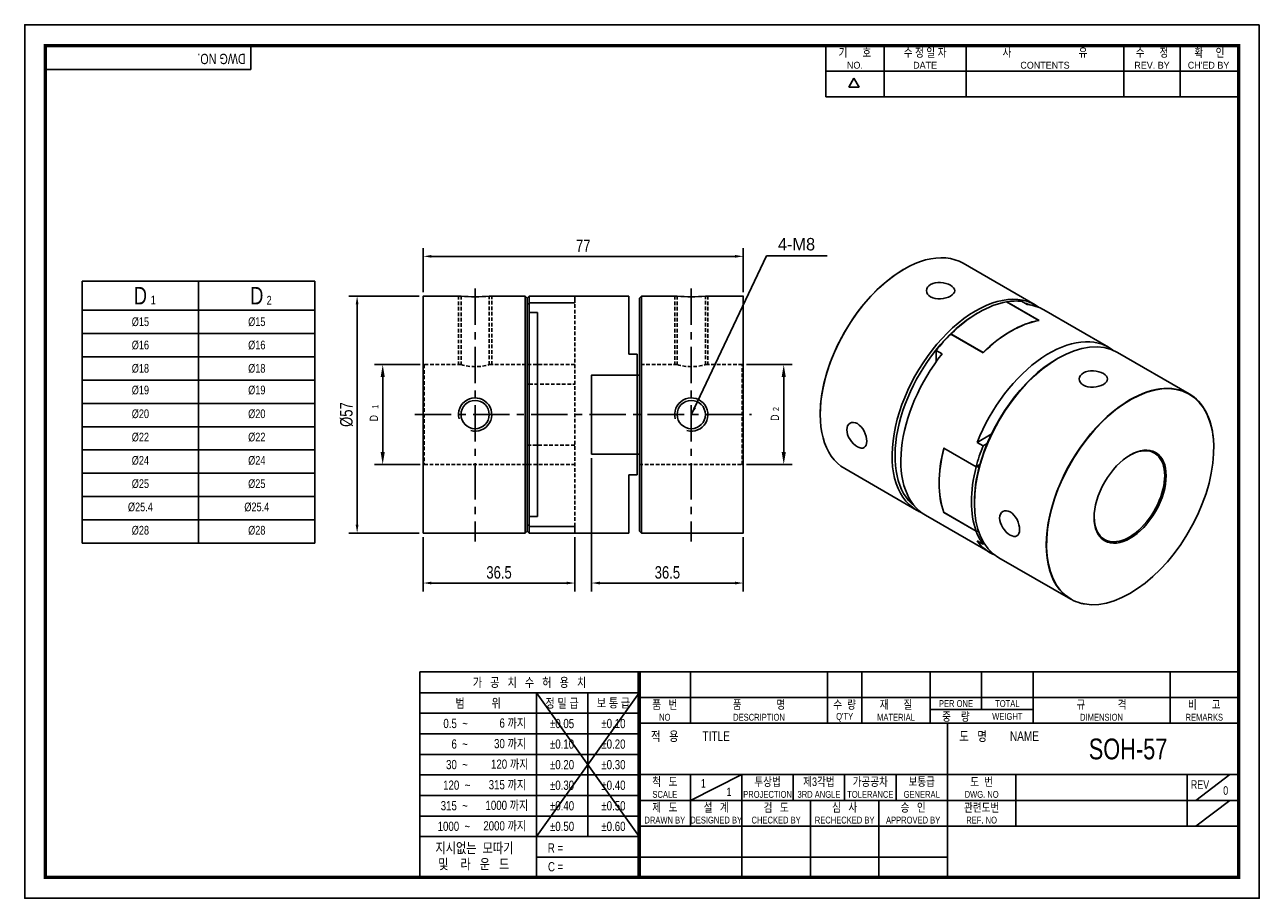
# Model space of a CAD drawing. Header units: millimetres. Extents: x 0 to 297, y 0 to 210.
import ezdxf
from ezdxf.enums import TextEntityAlignment as Align

# ---------------------------------------------------------------- set-up
doc = ezdxf.new("R2010")
doc.units = ezdxf.units.MM
doc.header["$LTSCALE"] = 7
for name, pattern in [('CENTER', [2, 1.25, -0.25, 0.25, -0.25]), ('CENTER2', [1.125, 0.75, -0.125, 0.125, -0.125]), ('DASHED', [0.75, 0.5, -0.25]), ('HIDDEN', [0.375, 0.25, -0.125]), ('HIDDEN2', [0.1875, 0.125, -0.0625]), ('PHANTOM2', [1.25, 0.625, -0.125, 0.125, -0.125, 0.125, -0.125])]:
    doc.linetypes.add(name, pattern=pattern)
doc.layers.get('0').update_dxf_attribs({"linetype": 'CONTINUOUS'})
doc.layers.get('Defpoints').update_dxf_attribs({"linetype": 'CONTINUOUS'})
for name, color, linetype in [('BM', 2, 'CONTINUOUS'), ('C', 1, 'CENTER2'), ('CT', 1, 'CENTER'), ('D', 7, 'CONTINUOUS'), ('DIM', 7, 'CONTINUOUS'), ('H', 3, 'HIDDEN'), ('HD', 4, 'DASHED'), ('P', 4, 'PHANTOM2')]:
    doc.layers.add(name, color=color, linetype=linetype)
doc.styles.get("Standard").update_dxf_attribs({"font": 'Gulim.ttf', "width": 0.8, "height": 3})
doc.dimstyles.new('LIM', dxfattribs={"dimtxt": 2, "dimasz": 2, "dimexe": 2, "dimexo": 1, "dimgap": 1, "dimtad": 1, "dimdec": 3, "dimzin": 9, "dimdsep": 46, "dimtxsty": 'Standard', "dimcen": 3, "dimclrd": 1, "dimclre": 1, "dimadec": 0, "dimazin": 0, "dimtfac": 1, "dimtdec": 3, "dimtmove": 0, "dimatfit": 3, "dimfxl": 0, "dimtolj": 1, "dimtzin": 0, "dimarcsym": 0})

# ---------------------------------------------------------------- blocks, each defined once
blk = doc.blocks.new('*D33')
at = {"layer": 'Defpoints', "color": 0}
for p in [(136.36, 106.78), (172.86, 87.83), (136.36, 75.78)]:
    blk.add_point(p, dxfattribs=at)
at = {"layer": 'DIM', "color": 1, "lineweight": -2}
for p, q in [((136.36, 105.78), (136.36, 73.78)), ((172.86, 86.83), (172.86, 73.78)), ((170.86, 75.78), (138.36, 75.78))]:
    blk.add_line(p, q, dxfattribs=at)
at = {"layer": 'DIM', "color": 1}
for points in [[(138.36, 76.12), (138.36, 75.45), (136.36, 75.78)], [(170.86, 76.12), (170.86, 75.45), (172.86, 75.78)]]:
    blk.add_solid(points, dxfattribs=at)
at = {"layer": 'DIM', "color": 0, "insert": (154.61, 78.32), "char_height": 3, "attachment_point": 5}
blk.add_mtext('\\A1;36.5', dxfattribs=at)
blk = doc.blocks.new('*D34')
at = {"layer": 'Defpoints', "color": 0}
for p in [(172.86, 154.32), (95.86, 144.73), (172.86, 144.73)]:
    blk.add_point(p, dxfattribs=at)
at = {"layer": 'DIM', "color": 1, "lineweight": -2}
for p, q in [((95.86, 145.73), (95.86, 156.32)), ((172.86, 145.73), (172.86, 156.32)), ((97.86, 154.32), (170.86, 154.32))]:
    blk.add_line(p, q, dxfattribs=at)
at = {"layer": 'DIM', "color": 1}
for points in [[(97.86, 154.65), (97.86, 153.99), (95.86, 154.32)], [(170.86, 154.65), (170.86, 153.99), (172.86, 154.32)]]:
    blk.add_solid(points, dxfattribs=at)
at = {"layer": 'DIM', "color": 0, "insert": (134.36, 156.86), "char_height": 3, "attachment_point": 5}
blk.add_mtext('\\A1;77', dxfattribs=at)
blk = doc.blocks.new('*D35')
at = {"layer": 'Defpoints', "color": 0}
for p in [(79.97, 144.78), (95.91, 144.78), (95.91, 87.78)]:
    blk.add_point(p, dxfattribs=at)
at = {"layer": 'DIM', "color": 1, "lineweight": -2}
for p, q in [((94.91, 144.78), (77.97, 144.78)), ((79.97, 89.78), (79.97, 142.78)), ((94.91, 87.78), (77.97, 87.78))]:
    blk.add_line(p, q, dxfattribs=at)
at = {"layer": 'DIM', "color": 1}
for points in [[(79.63, 142.78), (80.3, 142.78), (79.97, 144.78)], [(79.63, 89.78), (80.3, 89.78), (79.97, 87.78)]]:
    blk.add_solid(points, dxfattribs=at)
at = {"layer": 'DIM', "color": 0, "insert": (77.43, 116.28), "char_height": 3, "attachment_point": 5, "rotation": 90}
blk.add_mtext('\\A1;%%c57', dxfattribs=at)
blk = doc.blocks.new('*D36')
at = {"layer": 'Defpoints', "color": 0}
for p in [(95.86, 87.83), (132.36, 87.83), (132.36, 75.78)]:
    blk.add_point(p, dxfattribs=at)
at = {"layer": 'DIM', "color": 1, "lineweight": -2}
for p, q in [((95.86, 86.83), (95.86, 73.78)), ((132.36, 86.83), (132.36, 73.78)), ((97.86, 75.78), (130.36, 75.78))]:
    blk.add_line(p, q, dxfattribs=at)
at = {"layer": 'DIM', "color": 1}
for points in [[(97.86, 76.12), (97.86, 75.45), (95.86, 75.78)], [(130.36, 76.12), (130.36, 75.45), (132.36, 75.78)]]:
    blk.add_solid(points, dxfattribs=at)
at = {"layer": 'DIM', "color": 0, "insert": (114.11, 78.32), "char_height": 3, "attachment_point": 5}
blk.add_mtext('\\A1;36.5', dxfattribs=at)

msp = doc.modelspace()

# ---------------------------------------------------------------- linework, layer by layer
for p, q in [((54.437, 199.2323), (54.437, 205)), ((192.7139, 192.6407), (192.7139, 205)), ((206.7211, 192.6407), (206.7211, 205)), ((226.4959, 192.6407), (226.4959, 205)), ((264.3976, 192.6407), (264.3976, 205)), ((277.9928, 192.6407), (277.9928, 205)), ((54.437, 199.2323), (5, 199.2323)), ((192.7139, 198.8204), (291.588, 198.8204)), ((198.2565, 194.9765), (199.4924, 197.1172)), ((200.7283, 194.9765), (199.4924, 197.1172)), ((200.7283, 194.9765), (198.2565, 194.9765)), ((192.7139, 192.6407), (291.588, 192.6407)), ((13.8339, 148.3653), (13.8339, 85.3653)), ((13.8339, 148.3653), (69.8339, 148.3653)), ((69.8339, 148.3653), (69.8339, 85.3653)), ((13.8339, 85.3653), (69.8339, 85.3653)), ((95.0758, 54.437), (95.0758, 5)), ((147.8086, 54.437), (95.0758, 54.437)), ((292, 54.437), (147.8086, 54.437)), ((147.8086, 54.437), (147.8086, 5)), ((160.1679, 54.437), (160.1679, 42.0778)), ((193.1259, 54.437), (193.1259, 42.0778)), ((201.3654, 54.437), (201.3654, 42.0778)), ((217.8444, 54.437), (217.8444, 42.0778)), ((230.2037, 54.437), (230.2037, 45.3736)), ((242.563, 54.437), (242.563, 42.0778)), ((275.521, 54.437), (275.521, 42.0778)), ((147.8086, 49.4295), (95.0758, 49.4295)), ((147.8086, 49.4295), (123.0901, 14.8235)), ((123.0901, 49.4295), (147.8086, 14.8235)), ((123.0901, 49.4295), (123.0901, 5)), ((135.4493, 49.4295), (135.4493, 14.8235)), ((147.8086, 48.2574), (292, 48.2574)), ((217.8444, 45.3736), (242.563, 45.3736)), ((147.8086, 44.4858), (95.0758, 44.4858)), ((147.8086, 42.0778), (292, 42.0778)), ((221.9642, 5), (221.9642, 42.0778)), ((147.8086, 39.5421), (95.0758, 39.5421)), ((147.8086, 34.5984), (95.0758, 34.5984)), ((147.8086, 29.7185), (292, 29.7185)), ((160.1679, 23.5389), (172.5271, 29.7185)), ((160.1679, 29.7185), (160.1679, 17.3593)), ((172.5271, 29.7185), (172.5271, 5)), ((184.8864, 29.7185), (184.8864, 23.5389)), ((197.2457, 29.7185), (197.2457, 23.5389)), ((209.6049, 29.7185), (209.6049, 23.5389)), ((238.4432, 29.7185), (238.4432, 17.3593)), ((279.6407, 29.7185), (279.6407, 17.3593)), ((281.7006, 23.5389), (289.9401, 29.7185)), ((147.8086, 29.6547), (95.0758, 29.6547)), ((147.8086, 24.711), (95.0758, 24.711)), ((147.8086, 23.5389), (221.9642, 23.5389)), ((189.0061, 23.5389), (189.0061, 5)), ((205.4852, 23.5389), (205.4852, 5)), ((221.9642, 23.5389), (292, 23.5389)), ((281.7006, 17.3593), (289.9401, 23.5389)), ((147.8086, 19.7673), (95.0758, 19.7673)), ((147.8086, 17.3593), (292, 17.3593)), ((147.8086, 14.8235), (95.0758, 14.8235)), ((147.8086, 9.8798), (123.0901, 9.8798)), ((147.8086, 9.8798), (221.9642, 9.8798))]:
    msp.add_line(p, q)
at = {"color": 4}
for p, q in [((41.8339, 148.3653), (41.8339, 85.3653)), ((13.8339, 141.3653), (69.8339, 141.3653))]:
    msp.add_line(p, q, dxfattribs=at)
at = {"color": 1}
for p, q in [((13.8339, 135.7653), (69.8339, 135.7653)), ((13.8339, 130.1653), (69.8339, 130.1653)), ((13.8339, 124.5653), (69.8339, 124.5653)), ((13.8339, 118.9653), (69.8339, 118.9653)), ((13.8339, 113.3653), (69.8339, 113.3653)), ((13.8339, 107.7653), (69.8339, 107.7653)), ((13.8339, 102.1653), (69.8339, 102.1653)), ((13.8339, 96.5653), (69.8339, 96.5653)), ((13.8339, 90.9653), (69.8339, 90.9653))]:
    msp.add_line(p, q, dxfattribs=at)
msp.add_lwpolyline([(297, 210), (0, 210), (0, 0), (297, 0)], close=True)
msp.add_lwpolyline([(292, 205, 0.8, 0.8, 0), (5, 205, 0.8, 0.8, 0), (5, 5, 0.8, 0.8, 0), (292, 5, 0.8, 0.8, 0)], format="xyseb", close=True)
at = {"const_width": 0.824}
msp.add_lwpolyline([(147.8086, 5), (147.8086, 54.437)], dxfattribs=at)
at = {"layer": 'BM', "linetype": 'Continuous'}
for p, q in [((243.0569, 142.661), (225.7682, 152.6426)), ((95.8597, 144.7324), (95.8597, 87.8324)), ((104.9598, 144.7824), (95.9097, 144.7824)), ((120.3597, 144.7824), (111.7488, 144.7824)), ((120.3597, 87.7824), (120.3597, 144.7824)), ((120.8597, 144.2824), (120.3597, 144.7824)), ((121.3597, 144.7824), (120.8597, 144.2824)), ((120.8597, 142.6216), (120.8597, 144.2824)), ((121.3263, 143.1171), (120.8597, 142.6216)), ((120.8597, 142.6216), (120.8597, 89.9433)), ((132.3097, 144.7824), (121.3597, 144.7824)), ((121.3597, 143.1643), (121.3597, 144.7824)), ((121.3597, 143.1525), (132.3597, 143.1525)), ((121.3597, 143.1525), (121.3597, 140.8181)), ((145.3597, 144.7824), (132.3597, 144.7824)), ((132.3597, 143.1525), (132.3597, 144.7824)), ((145.3597, 130.7824), (145.3597, 144.7824)), ((148.3597, 144.7824), (147.8597, 144.2824)), ((147.8597, 125.7824), (147.8597, 144.2824)), ((148.3597, 87.7824), (148.3597, 144.7824)), ((156.9706, 144.7824), (148.3597, 144.7824)), ((172.8097, 144.7824), (163.7596, 144.7824)), ((172.8597, 87.8324), (172.8597, 144.7324)), ((243.9508, 138.9143), (236.2079, 143.3847)), ((243.964, 138.9124), (236.2175, 143.3848)), ((236.2315, 143.3887), (244.0097, 138.8979)), ((236.2315, 143.3887), (236.2315, 143.3767)), ((239.7671, 143.5239), (241.1813, 142.7074)), ((121.3597, 140.8181), (121.3597, 91.7467)), ((121.3597, 140.8181), (123.3597, 140.8181)), ((123.3597, 140.8181), (123.3597, 91.7467)), ((229.514, 140.8412), (229.1605, 140.637)), ((260.7346, 132.4548), (245.1782, 141.4362)), ((222.7729, 135.6167), (222.443, 135.4026)), ((222.443, 135.2792), (222.443, 135.4026)), ((222.778, 135.6137), (222.7729, 135.6167)), ((222.7965, 135.632), (230.5747, 131.1412)), ((222.8201, 135.6552), (230.563, 131.1849)), ((147.3597, 130.7824), (145.3597, 130.7824)), ((147.3597, 125.7824), (147.3597, 130.7824)), ((219.261, 131.6847), (219.261, 128.9921)), ((219.261, 131.6847), (220.6752, 130.8682)), ((280.1447, 121.2483), (262.8559, 131.23)), ((248.6059, 129.8184), (248.2524, 129.6143)), ((147.3597, 125.7824), (136.3597, 125.7824)), ((136.3597, 125.7824), (136.3597, 106.7824)), ((147.3597, 125.7824), (147.393, 125.7824)), ((147.3597, 106.8158), (147.3597, 125.749)), ((147.393, 125.7824), (147.8597, 125.7824)), ((147.8597, 106.7824), (147.8597, 125.7824)), ((120.8597, 123.6139), (121.3597, 123.6139)), ((229.1352, 109.5956), (232.5202, 111.5499)), ((121.3597, 108.951), (120.8597, 108.951)), ((228.8988, 103.7436), (221.1206, 108.2343)), ((228.8905, 103.7115), (221.1477, 108.1819)), ((230.5495, 108.7791), (229.1352, 109.5956)), ((230.5495, 108.7791), (231.5341, 109.3476)), ((147.3597, 106.7824), (136.3597, 106.7824)), ((147.3597, 101.7824), (147.3597, 106.7824)), ((147.393, 106.7824), (147.3597, 106.7824)), ((147.8597, 106.7824), (147.393, 106.7824)), ((147.8597, 88.2824), (147.8597, 106.7824)), ((229.7591, 104.2403), (228.8988, 103.7436)), ((145.3597, 101.7824), (145.3597, 87.7824)), ((147.3597, 101.7824), (145.3597, 101.7824)), ((197.2682, 103.2792), (214.5569, 93.2975)), ((228.9238, 103.7581), (228.9474, 103.7444)), ((228.9474, 103.7444), (229.6278, 103.7562)), ((228.4534, 95.3215), (228.4534, 94.9132)), ((216.6782, 92.0728), (232.2346, 83.0913)), ((221.1206, 92.7209), (221.1377, 92.7308)), ((228.8988, 88.2302), (221.1206, 92.7209)), ((221.1477, 92.7229), (228.8905, 88.2526)), ((221.156, 92.7125), (228.9026, 88.24)), ((120.8597, 88.2824), (120.8597, 89.9433)), ((120.8597, 89.9433), (121.3263, 89.4478)), ((121.3597, 91.7467), (123.3597, 91.7467)), ((121.3597, 91.7467), (121.3597, 89.4124)), ((121.3597, 89.4124), (132.3597, 89.4124)), ((121.3597, 87.7824), (121.3597, 89.4006)), ((132.3597, 87.7824), (132.3597, 89.4124)), ((95.9097, 87.7824), (120.3597, 87.7824)), ((120.3597, 87.7824), (120.8597, 88.2824)), ((120.8597, 88.2824), (121.3597, 87.7824)), ((121.3597, 87.7824), (132.3097, 87.7824)), ((132.3597, 87.7824), (145.3597, 87.7824)), ((147.8597, 88.2824), (148.3597, 87.7824)), ((148.3597, 87.7824), (172.8097, 87.7824)), ((228.8988, 88.2302), (228.9103, 88.2368)), ((229.4814, 88.2403), (228.9474, 88.231)), ((230.5495, 85.1007), (229.1352, 85.9172)), ((230.8577, 85.2786), (230.5495, 85.1007)), ((234.3559, 81.8666), (251.6447, 71.8849))]:
    msp.add_line(p, q, dxfattribs=at)
at = {"layer": 'BM', "linetype": 'HIDDEN2'}
for p, q in [((120.8597, 142.6216), (121.3263, 143.1171)), ((121.3597, 140.8181), (123.3597, 140.8181)), ((147.8597, 125.7824), (147.8597, 106.7824)), ((121.3263, 89.4478), (120.8597, 89.9433))]:
    msp.add_line(p, q, dxfattribs=at)
at = {"layer": 'BM', "linetype": 'Continuous'}
for centre in [(108.3597, 116.2824), (160.3597, 116.2824)]:
    msp.add_circle(centre, 3.4, dxfattribs=at)
for centre, radius, start, end in [((95.9097, 144.7324), 0.05, 90, 180), ((108.3597, 173.0694), 28.4905, 263.14611, 276.853891), ((132.3097, 144.7324), 0.05, 0, 90), ((160.3597, 173.0694), 28.4905, 263.146109, 276.85389), ((172.8097, 144.7324), 0.05, 0, 90), ((243.939, 138.8691), 0.05, 29.070456, 60), ((222.5866, 135.8931), 0.3334, 303.980566, 314.464607), ((136.4097, 125.7324), 0.05, 90, 180), ((147.3914, 125.7507), 0.0317, 86.987157, 183.079915), ((221.181, 108.1875), 0.05, 138.066434, 165.462481), ((136.4097, 106.8324), 0.05, 180, 270), ((147.3914, 106.8141), 0.0317, 176.919406, 273.013523), ((221.181, 92.7558), 0.05, 200.312129, 240), ((95.9097, 87.8324), 0.05, 180, 270), ((132.3097, 87.8324), 0.05, 270, 0), ((172.8097, 87.8324), 0.05, 270, 0)]:
    msp.add_arc(centre, radius, start, end, dxfattribs=at)
at = {"layer": 'BM', "color": 1, "linetype": 'Continuous'}
for centre in [(108.3597, 116.2824), (160.3597, 116.2824)]:
    msp.add_arc(centre, 4, 255, 195, dxfattribs=at)
at = {"layer": 'BM', "linetype": 'Continuous'}
for centre, major_axis, ratio, start_param, end_param in [((211.5182, 127.9609), (-14.25, -24.6817), 0.57735027, 3.14159265, 6.28318531), ((211.4828, 127.9813), (14.225, 24.6384), 0.57735027, 0.79183731, 2.35619449), ((228.8069, 117.9792), (-14.25, -24.6817), 0.57735027, 3.06709146, 6.28318531), ((229.514, 117.571), (14.25, 24.6817), 0.57735027, 0.4468037, 1.12399263), ((229.514, 117.571), (14.25, 24.6817), 0.57735027, 0.25164047, 0.44556125), ((229.1605, 117.7751), (-14, -24.2487), 0.57735027, 3.22122631, 3.31031573), ((230.9282, 116.7545), (-14.25, -24.6817), 0.57735027, 3.14159265, 3.39323312), ((229.1605, 117.7751), (14, 24.2487), 0.57735027, 0.78539816, 1.13155563), ((237.2569, 113.1007), (14.25, 24.6817), 0.57735027, 0.4468037, 1.12399263), ((237.2922, 113.0803), (14.25, 24.6817), 0.57735027, 0.44556125, 1.12523507), ((243.939, 138.8691), (-0.025, -0.0433), 0.57735027, 3.14159265, 3.58839635), ((243.939, 138.8691), (-0.0084, 0.0493), 0.73634338, 5.05051239, 5.73467255), ((229.1605, 117.7751), (14, 24.2487), 0.57735027, 1.13155563, 3.061959), ((229.514, 117.571), (14.25, 24.6817), 0.57735027, 1.12523507, 1.31915586), ((248.6059, 106.5483), (14.25, 24.6817), 0.57735027, 0, 3.14159265), ((246.4846, 107.773), (-14.25, -24.6817), 0.57735027, 3.06709146, 4.96402945), ((230.9282, 116.7545), (14.25, 24.6817), 0.57735027, 1.31915586, 3.14159265), ((230.5747, 131.1532), (0.025, 0.0433), 0.57735027, 1.12399263, 1.77907635), ((230.5747, 131.1532), (-0.0351, 0.0356), 0.3527961, 4.54162798, 5.37734539), ((248.2524, 106.7524), (-14, -24.2487), 0.57735027, 3.92699082, 5.15162968), ((265.93, 96.5462), (-14.225, -24.6384), 0.57735027, 0.20720526, 6.28318531), ((265.8947, 96.5666), (14.25, 24.6817), 0.57735027, 0, 0.84276674), ((265.8947, 96.5666), (14.25, 24.6817), 0.57735027, 0.84276674, 3.14159265), ((265.8947, 96.5666), (14.25, 24.6817), 0.57735027, 5.59578712, 6.28318531), ((240.1206, 111.4473), (-14.25, -24.6817), 0.57735027, 5.15795023, 5.83762405), ((240.156, 111.4269), (-14.25, -24.6817), 0.57735027, 5.15919268, 5.83638161), ((240.1206, 111.4473), (-14.225, -24.6384), 0.57735027, 5.15919268, 5.25259891), ((221.181, 108.1875), (0.0484, -0.0126), 0.3527961, 3.14159265, 4.04743257), ((221.181, 108.1875), (-0.025, -0.0433), 0.57735027, 4.50410896, 5.15919268), ((247.8988, 106.9565), (-14.25, -24.6817), 0.57735027, 4.96402945, 5.15795023), ((265.7533, 96.6483), (-6, -10.3923), 0.57735027, 0, 3.91662766), ((240.1206, 111.4473), (-14.225, -24.6384), 0.57735027, 5.35284136, 5.41801201), ((247.8988, 106.9565), (-14.25, -24.6817), 0.57735027, 5.15919268, 5.83638161), ((248.2524, 106.7524), (-14, -24.2487), 0.57735027, 5.15162968, 5.49778714), ((228.8069, 117.9792), (-14.25, -24.6817), 0.57735027, 0, 0.07450119), ((221.181, 92.7558), (0.0469, 0.0174), 0.73634338, 3.14159265, 3.69010541), ((221.181, 92.7558), (0.025, 0.0433), 0.57735027, 2.69478895, 3.14159265), ((265.7533, 96.6483), (-6, -10.3923), 0.57735027, 5.5081503, 6.28318531), ((247.8988, 106.9565), (-14.25, -24.6817), 0.57735027, 5.83762405, 6.03154484), ((246.4846, 107.773), (14.25, 24.6817), 0.57735027, 2.88995218, 3.21609385), ((265.93, 96.5462), (-14.225, -24.6384), 0.57735027, 0, 0.14845322), ((265.93, 96.5462), (-14.225, -24.6384), 0.57735027, 0.14845322, 0.20720526)]:
    msp.add_ellipse(centre, major_axis=major_axis, ratio=ratio, start_param=start_param, end_param=end_param, dxfattribs=at)
msp.add_ellipse((265.93, 96.5462), major_axis=(6.125, 10.6088), ratio=0.57735027, dxfattribs=at)
for points, knots in [([(217.9175, 144.5942), (218.5534, 144.227), (219.4357, 144.0591), (221.2083, 144.1458), (222.0964, 144.3973), (223.3526, 145.1219), (223.7213, 145.5905), (223.722, 146.5389), (223.3543, 147.0071), (222.0991, 147.7323), (221.2114, 147.9844), (219.4384, 148.0721), (218.5561, 147.9044), (217.2832, 147.171), (216.9223, 146.6221), (216.921, 145.5121), (217.2816, 144.9613), (217.9175, 144.5942)], [0, 0, 0, 0, 0.125, 0.125, 0.25, 0.25, 0.375, 0.375, 0.5, 0.5, 0.625, 0.625, 0.75, 0.75, 0.875, 0.875, 1, 1, 1, 1]), ([(121.3597, 143.1643), (121.3597, 143.1628), (121.3591, 143.1608), (121.358, 143.1584), (121.3569, 143.156), (121.3553, 143.1532), (121.3534, 143.1502), (121.3507, 143.146), (121.3473, 143.1415), (121.3436, 143.1369), (121.3384, 143.1303), (121.3324, 143.1236), (121.3263, 143.1171)], [0, 0, 0, 0, 0.18290265, 0.18290265, 0.18290265, 0.36721931, 0.36721931, 0.36721931, 0.62716163, 0.62716163, 0.62716163, 1, 1, 1, 1]), ([(236.2178, 143.3847), (236.2172, 143.385), (236.2164, 143.3852), (236.2153, 143.3853), (236.2135, 143.3854), (236.211, 143.3852), (236.2079, 143.3847)], [0.677100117, 0.677100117, 0.677100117, 0.677100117, 0.804896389, 0.804896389, 0.804896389, 1, 1, 1, 1]), ([(259.4954, 126.1413), (258.8594, 126.5085), (257.9771, 126.7563), (256.2046, 126.8428), (255.3165, 126.6705), (254.0602, 125.9461), (253.6916, 125.3993), (253.6908, 124.2754), (254.0585, 123.7284), (255.3138, 123.0031), (256.2014, 122.8305), (257.9745, 122.9162), (258.8567, 123.1633), (260.1296, 123.897), (260.4905, 124.3668), (260.4919, 125.3035), (260.1313, 125.7742), (259.4954, 126.1413)], [0, 0, 0, 0, 0.125, 0.125, 0.25, 0.25, 0.375, 0.375, 0.5, 0.5, 0.625, 0.625, 0.75, 0.75, 0.875, 0.875, 1, 1, 1, 1]), ([(200.313, 108.5502), (200.949, 108.183), (201.5355, 108.106), (202.3467, 108.5745), (202.573, 109.1289), (202.5736, 110.5782), (202.3521, 111.4658), (201.531, 113.0641), (200.9417, 113.739), (199.6861, 114.4646), (199.0239, 114.507), (198.0615, 113.9533), (197.7656, 113.3677), (197.7643, 111.8998), (198.0592, 111.0514), (199.0198, 109.5593), (199.6771, 108.9173), (200.313, 108.5502)], [0, 0, 0, 0, 0.125, 0.125, 0.25, 0.25, 0.375, 0.375, 0.5, 0.5, 0.625, 0.625, 0.75, 0.75, 0.875, 0.875, 1, 1, 1, 1]), ([(228.8905, 103.7115), (228.8915, 103.7155), (228.8934, 103.7193), (228.8958, 103.7227), (228.8983, 103.7261), (228.9014, 103.7292), (228.9049, 103.7317), (228.9098, 103.7353), (228.9154, 103.7381), (228.9212, 103.7401), (228.9296, 103.7429), (228.9386, 103.7443), (228.9474, 103.7444)], [0, 0, 0, 0, 0.18290265, 0.18290265, 0.18290265, 0.36721931, 0.36721931, 0.36721931, 0.62716163, 0.62716163, 0.62716163, 1, 1, 1, 1]), ([(237.0826, 92.8734), (236.4466, 93.2406), (235.7909, 93.2777), (234.8297, 92.7225), (234.5349, 92.1285), (234.5341, 90.6791), (234.8233, 89.8306), (235.7962, 88.3201), (236.4538, 87.6845), (237.7096, 86.959), (238.3028, 86.8769), (239.1151, 87.3439), (239.3423, 87.8898), (239.3433, 89.3575), (239.117, 90.2455), (238.3064, 91.8242), (237.7185, 92.5063), (237.0826, 92.8734)], [0, 0, 0, 0, 0.125, 0.125, 0.25, 0.25, 0.375, 0.375, 0.5, 0.5, 0.625, 0.625, 0.75, 0.75, 0.875, 0.875, 1, 1, 1, 1]), ([(121.3263, 89.4478), (121.3321, 89.4417), (121.3377, 89.4353), (121.3427, 89.4292), (121.3463, 89.4247), (121.3497, 89.4202), (121.3525, 89.416), (121.3547, 89.4127), (121.3565, 89.4096), (121.3578, 89.4069), (121.359, 89.4043), (121.3597, 89.4021), (121.3597, 89.4006)], [0, 0, 0, 0, 0.35059045, 0.35059045, 0.35059045, 0.60403219, 0.60403219, 0.60403219, 0.80489639, 0.80489639, 0.80489639, 1, 1, 1, 1]), ([(228.9474, 88.231), (228.9391, 88.2309), (228.9306, 88.2315), (228.9227, 88.233), (228.917, 88.2341), (228.9114, 88.2358), (228.9065, 88.238), (228.9026, 88.2397), (228.8991, 88.2419), (228.8963, 88.2444), (228.8936, 88.2469), (228.8916, 88.2497), (228.8905, 88.2526)], [0, 0, 0, 0, 0.35059045, 0.35059045, 0.35059045, 0.60403219, 0.60403219, 0.60403219, 0.80489639, 0.80489639, 0.80489639, 1, 1, 1, 1])]:
    msp.add_open_spline(points, degree=3, knots=knots, dxfattribs=at)
at = {"layer": 'BM', "linetype": 'HIDDEN2'}
for points, knots in [([(121.3263, 143.1171), (121.3321, 143.1232), (121.3377, 143.1295), (121.3427, 143.1357), (121.3463, 143.1402), (121.3497, 143.1447), (121.3525, 143.1488), (121.3547, 143.1521), (121.3565, 143.1553), (121.3578, 143.1579), (121.359, 143.1605), (121.3597, 143.1627), (121.3597, 143.1643)], [0, 0, 0, 0, 0.35059045, 0.35059045, 0.35059045, 0.60403219, 0.60403219, 0.60403219, 0.80489639, 0.80489639, 0.80489639, 1, 1, 1, 1]), ([(121.3597, 89.4006), (121.3597, 89.402), (121.3591, 89.4041), (121.358, 89.4065), (121.3569, 89.4089), (121.3553, 89.4117), (121.3534, 89.4147), (121.3507, 89.4188), (121.3473, 89.4234), (121.3436, 89.428), (121.3384, 89.4346), (121.3324, 89.4413), (121.3263, 89.4478)], [0, 0, 0, 0, 0.18290265, 0.18290265, 0.18290265, 0.36721931, 0.36721931, 0.36721931, 0.62716163, 0.62716163, 0.62716163, 1, 1, 1, 1])]:
    msp.add_open_spline(points, degree=3, knots=knots, dxfattribs=at)
at = {"layer": 'C'}
msp.add_line((147.8086, 49.4295), (147.8086, 49.3961), dxfattribs=at)
at = {"layer": 'CT'}
for p, q in [((108.3597, 146.5788), (108.3597, 85.7824)), ((160.3597, 146.5788), (160.3597, 85.7824)), ((93.8597, 116.2824), (174.8597, 116.2824))]:
    msp.add_line(p, q, dxfattribs=at)
at = {"layer": 'DIM', "color": 1}
for p, q in [((95.1097, 128.2824), (84.1251, 128.2824)), ((173.6097, 128.2824), (184.5956, 128.2824)), ((86.1251, 107.2824), (86.1251, 125.2824)), ((182.5956, 107.2824), (182.5956, 125.2824)), ((95.1097, 104.2824), (84.1251, 104.2824)), ((173.6097, 104.2824), (184.5956, 104.2824))]:
    msp.add_line(p, q, dxfattribs=at)
for points in [[(85.6251, 125.2824), (86.6251, 125.2824), (86.1251, 128.2824)], [(182.0956, 125.2824), (183.0956, 125.2824), (182.5956, 128.2824)], [(85.6251, 107.2824), (86.6251, 107.2824), (86.1251, 104.2824)], [(182.0956, 107.2824), (183.0956, 107.2824), (182.5956, 104.2824)]]:
    msp.add_solid(points, dxfattribs=at)
at = {"layer": 'H'}
msp.add_line((147.8086, 49.3128), (147.8086, 49.2711), dxfattribs=at)
at = {"layer": 'HD', "color": 1, "linetype": 'HIDDEN2'}
for p, q in [((104.3597, 144.7824), (104.3597, 128.279)), ((112.3597, 128.2796), (112.3597, 144.7824)), ((156.3597, 144.7824), (156.3597, 128.2824)), ((164.3597, 144.7824), (164.3597, 128.2824))]:
    msp.add_line(p, q, dxfattribs=at)
at = {"layer": 'HD', "linetype": 'HIDDEN2'}
for p, q in [((104.9597, 144.7824), (104.9597, 128.279)), ((111.7597, 128.2796), (111.7597, 144.7824)), ((132.3597, 89.4124), (132.3597, 143.1525)), ((156.9597, 144.7824), (156.9597, 128.2796)), ((163.7597, 128.279), (163.7597, 144.7824)), ((96.1097, 128.2824), (95.8597, 128.5324)), ((96.1097, 128.2824), (96.1097, 104.2824)), ((104.9715, 128.2824), (96.1097, 128.2824)), ((132.3597, 128.2824), (111.7497, 128.2824)), ((156.9697, 128.2824), (147.8597, 128.2824)), ((172.6097, 128.2824), (163.7479, 128.2824)), ((172.8597, 128.5324), (172.6097, 128.2824)), ((172.6097, 104.2824), (172.6097, 128.2824)), ((121.3597, 123.6139), (132.3097, 123.6139)), ((132.3097, 108.951), (121.3597, 108.951)), ((95.8597, 104.0324), (96.1097, 104.2824)), ((96.1097, 104.2824), (132.3597, 104.2824)), ((147.8597, 104.2824), (172.6097, 104.2824)), ((172.6097, 104.2824), (172.8597, 104.0324))]:
    msp.add_line(p, q, dxfattribs=at)
for centre, start, end in [((108.3597, 139.7643), 253.505026, 286.494976), ((160.3597, 139.7643), 253.505024, 286.494974)]:
    msp.add_arc(centre, 11.9747, start, end, dxfattribs=at)
for points, knots in [([(132.3597, 123.6782), (132.3597, 123.6669), (132.3574, 123.6554), (132.3523, 123.6447), (132.3497, 123.6393), (132.3464, 123.634), (132.342, 123.6292), (132.3387, 123.6256), (132.3347, 123.6222), (132.3302, 123.6195), (132.3269, 123.6177), (132.3233, 123.6161), (132.3194, 123.6151), (132.3163, 123.6143), (132.313, 123.6139), (132.3097, 123.6139)], [0, 0, 0, 0, 0.41568503, 0.41568503, 0.41568503, 0.62756504, 0.62756504, 0.62756504, 0.79067376, 0.79067376, 0.79067376, 0.90635464, 0.90635464, 0.90635464, 1, 1, 1, 1]), ([(132.3097, 108.951), (132.3138, 108.951), (132.318, 108.9503), (132.3217, 108.9491), (132.3255, 108.9479), (132.329, 108.9461), (132.3322, 108.9441), (132.337, 108.9409), (132.3411, 108.937), (132.3445, 108.9328), (132.3498, 108.9262), (132.3535, 108.9187), (132.3559, 108.9111), (132.3585, 108.9032), (132.3597, 108.8949), (132.3597, 108.8867)], [0, 0, 0, 0, 0.11785969, 0.11785969, 0.11785969, 0.23430047, 0.23430047, 0.23430047, 0.41451897, 0.41451897, 0.41451897, 0.70009465, 0.70009465, 0.70009465, 1, 1, 1, 1])]:
    msp.add_open_spline(points, degree=3, knots=knots, dxfattribs=at)
at = {"layer": 'P'}
msp.add_line((147.8086, 49.221), (147.8086, 49.1627), dxfattribs=at)

# ---------------------------------------------------------------- texts
at = {"color": 0}
for s, insert, char_height, width, attachment_point in [('D', (27.8339, 144.8653), 4.2, 28, 5), ('D', (55.8339, 144.8653), 4.2, 28, 5), ('1', (30.3297, 144.8902), 2.1, 6.3, 1), ('2', (58.2001, 144.8097), 2.1, 3.36, 1), ('%%c15', (27.8339, 138.5653), 2.1, 28, 5), ('%%c15', (55.8339, 138.5653), 2.1, 28, 5), ('%%c16', (27.8339, 132.9653), 2.1, 28, 5), ('%%c16', (55.8339, 132.9653), 2.1, 28, 5), ('%%c18', (27.8339, 127.3653), 2.1, 28, 5), ('%%c18', (55.8339, 127.3653), 2.1, 28, 5), ('%%C19', (27.8339, 122.1484), 2.1, 28, 5), ('%%C19', (55.8339, 122.1484), 2.1, 28, 5), ('%%c20', (27.8339, 116.4374), 2.1, 28, 5), ('%%c20', (55.8339, 116.4374), 2.1, 28, 5), ('%%c22', (27.8339, 110.8374), 2.1, 28, 5), ('%%c22', (55.8339, 110.8374), 2.1, 28, 5), ('%%c24', (27.8339, 105.2374), 2.1, 28, 5), ('%%c24', (55.8339, 105.2374), 2.1, 28, 5), ('%%c25', (27.8339, 99.6374), 2.1, 28, 5), ('%%c25', (55.8339, 99.6374), 2.1, 28, 5), ('%%C25.4', (27.8339, 94.0374), 2.1, 28, 5), ('%%C25.4', (55.8339, 94.0374), 2.1, 28, 5), ('%%c28', (27.8339, 88.4374), 2.1, 28, 5), ('%%c28', (55.8339, 88.4374), 2.1, 28, 5)]:
    msp.add_mtext(s, dxfattribs=dict(at, insert=insert, char_height=char_height, width=width, attachment_point=attachment_point))
at = {"layer": 'D', "width": 0.8}
for s, height, p in [('확     인', 2.05988, (284.9964, 203.3521)), ('기      호', 2.05988, (199.7175, 203.3521)), ('수 정 일 자', 2.05988, (216.6085, 203.3521)), ('사                           유', 2.059877, (245.4468, 203.3521)), ('수      정', 2.05988, (271.1952, 203.3521)), ('가   공   치   수   허   용   치', 2.224667, (121.4422, 51.9333)), ('범          위', 2.224667, (109.0829, 46.9576)), ('정 밀 급', 2.22467, (129.2697, 46.9576)), ('보 통 급', 2.22467, (141.629, 46.9576)), ('품   번', 2.05988, (153.9882, 46.6095)), ('품              명', 2.059877, (176.6469, 46.6095)), ('수  량', 2.05988, (197.2457, 46.6095)), ('재      질', 2.05988, (209.6049, 46.6095)), ('PER ONE', 1.6479, (224.0241, 46.8155)), ('TOTAL', 1.6479, (236.3833, 46.8155)), ('규             격', 2.059877, (259.042, 46.6095)), ('비      고', 2.05988, (283.7605, 46.6095)), ('NO', 1.6479, (153.9882, 43.5197)), ('DESCRIPTION', 1.647902, (176.6469, 43.5197)), ("Q'TY", 1.6479, (197.2457, 43.5197)), ('MATERIAL', 1.6479, (209.6049, 43.5197)), ('중    량', 2.05988, (224.0241, 43.7257)), ('WEIGHT', 1.6479, (236.3833, 43.7257)), ('DIMENSION', 1.6479, (259.042, 43.5197)), ('REMARKS', 1.6479, (283.7605, 43.5197)), ('%%p0.05', 2.22467, (129.2697, 42.0139)), ('%%p0.10', 2.22467, (141.629, 42.0139)), ('%%p0.10', 2.22467, (129.2697, 37.0702)), ('%%p0.20', 2.22467, (141.629, 37.0702)), ('적   용', 2.30706, (153.9882, 38.988)), ('TITLE', 2.30706, (166.3475, 38.988)), ('도   명', 2.30706, (228.1438, 38.988)), ('NAME', 2.30706, (240.5031, 38.988)), ('SOH-57', 5, (265.4275, 35.8982)), ('%%p0.20', 2.22467, (129.2697, 32.1265)), ('%%p0.30', 2.22467, (141.629, 32.1265)), ('%%p0.30', 2.22467, (129.2697, 27.1828)), ('%%p0.40', 2.22467, (141.629, 27.1828)), ('척   도', 2.05988, (153.9882, 28.0706)), ('1', 2.0599, (163.2577, 27.6586)), ('1', 2.0599, (169.4373, 25.5988)), ('투상법', 2.05988, (178.7068, 28.0706)), ('제3각법', 2.05988, (191.066, 28.0706)), ('가공공차', 2.05988, (203.4253, 28.0706)), ('보통급', 2.05988, (215.7845, 28.0706)), ('도  번', 2.05988, (230.2037, 28.0706)), ('REV', 2.05988, (282.7306, 27.3497)), ('0', 2.0599, (288.9102, 25.9078)), ('%%p0.40', 2.22467, (129.2697, 22.2391)), ('%%p0.50', 2.22467, (141.629, 22.2391)), ('SCALE', 1.6479, (153.9882, 24.9808)), ('PROJECTION', 1.6479, (178.7068, 24.9808)), ('3RD ANGLE', 1.6479, (191.066, 24.9808)), ('TOLERANCE', 1.6479, (203.4253, 24.9808)), ('GENERAL', 1.6479, (215.7845, 24.9808)), ('DWG. NO', 1.6479, (230.2037, 24.9808)), ('제   도', 2.05988, (153.9882, 21.891)), ('설   계', 2.05988, (166.3475, 21.891)), ('검   도', 2.05988, (180.7666, 21.891)), ('심   사', 2.05988, (197.2457, 21.891)), ('승   인', 2.05988, (213.7247, 21.891)), ('관련도번', 2.05988, (230.2037, 21.891)), ('%%p0.50', 2.22467, (129.2697, 17.2954)), ('%%p0.60', 2.22467, (141.629, 17.2954)), ('REF. NO', 1.6479, (230.2037, 18.8012))]:
    msp.add_text(s, height=height, dxfattribs=at).set_placement(p, align=Align.MIDDLE)
msp.add_text('DWG NO.', height=2.47185, rotation=180, dxfattribs=at).set_placement((53.1681, 203.0007))
at = {"layer": 'D'}
for s, p in [('NO.', (199.7175, 200.2623)), ('DATE', (216.6085, 200.2623)), ('CONTENTS', (245.4468, 200.2623)), ('REV. BY', (271.1952, 200.2623)), ("CH'ED BY", (284.7904, 200.2623))]:
    msp.add_text(s, height=1.6479, dxfattribs=at).set_placement(p, align=Align.MIDDLE)
at = {"layer": 'D', "width": 0.8}
for s, height, p in [('DRAWN BY', 1.6479, (153.9882, 17.9772)), ('DESIGNED BY', 1.647902, (166.3475, 17.9772)), ('CHECKED BY', 1.6479, (180.7666, 17.9772)), ('RECHECKED BY', 1.647902, (197.2457, 17.9772)), ('APPROVED BY', 1.647902, (213.7247, 17.9772))]:
    msp.add_text(s, height=height, dxfattribs=at).set_placement(p, align=Align.CENTER)
at = {"layer": 'D', "linetype": 'ByBlock', "width": 0.8}
for s, height, p in [('지시없는  모따기', 2.47185, (98.783, 10.8675)), ('및    라   운   드', 2.471852, (99.4623, 6.9968))]:
    msp.add_text(s, height=height, dxfattribs=at).set_placement(p)
at = {"layer": 'D', "width": 0.8}
for s, p in [('R = ', (125.8389, 10.9999)), ('C = ', (125.878, 6.4776))]:
    msp.add_text(s, height=2.22467, dxfattribs=at).set_placement(p)
at = {"layer": 'D', "char_height": 2.22467, "attachment_point": 6}
for s, insert, width in [('0.5  ~', (106.6111, 42.0139), 8.231062), ('6 까지', (120.6182, 42.0139), 9.803532), ('30 까지', (120.6182, 37.0702), 9.803491), ('6  ~', (106.6111, 37.0702), 8.231022), ('30  ~', (106.6111, 32.1265), 8.231022), ('120 까지', (121.1758, 32.1265), 12.652424), ('120  ~', (107.1976, 27.1828), 8.937991), ('315 까지', (120.6182, 27.1828), 12.097781), ('1000 까지', (121.1426, 22.2391), 13.382285), ('315  ~', (106.6111, 22.2391), 9.885083), ('1000  ~', (107.1704, 17.2954), 14.528725), ('2000 까지', (120.6182, 17.2954), 12.974319)]:
    msp.add_mtext(s, dxfattribs=dict(at, insert=insert, width=width))
at = {"layer": 'DIM'}
msp.add_text('4-M8', height=3, dxfattribs=at).set_placement((181.2019, 155.7399))
at = {"layer": 'DIM', "attachment_point": 1, "rotation": 90}
for s, insert, char_height, width in [('D', (82.9893, 114.6531), 2, 4.1), ('1', (83.5505, 117.6838), 1.5, 1.072591), ('D', (179.463, 114.783), 2, 4.1), ('2', (179.9869, 117.1213), 1.5, 1.1)]:
    msp.add_mtext(s, dxfattribs=dict(at, insert=insert, char_height=char_height, width=width))

# ---------------------------------------------------------------- dimensions: what is measured, and where the dimension line sits
at = {"layer": 'DIM'}
for base, p1, p2, picture, middle in [((172.8597, 154.3185), (95.8597, 144.7324), (172.8597, 144.7324), '*D34', (134.3597, 156.8564)), ((136.3597, 75.7825), (172.8597, 87.8324), (136.3597, 106.7824), '*D33', (154.6097, 78.3204)), ((132.3597, 75.7825), (95.8597, 87.8324), (132.3597, 87.8324), '*D36', (114.1097, 78.3204))]:
    dim = msp.add_linear_dim(base=base, p1=p1, p2=p2, dimstyle='LIM', dxfattribs=at)
    dim.commit()
    dim.dimension.update_dxf_attribs({"geometry": picture, "text_midpoint": middle})
dim = msp.add_linear_dim(base=(79.9652, 144.7824), p1=(95.9097, 87.7824), p2=(95.9097, 144.7824), angle=90, text='%%c<>', dimstyle='LIM', dxfattribs=at)
dim.commit()
dim.dimension.update_dxf_attribs({"geometry": '*D35', "text_midpoint": (77.4273, 116.2824)})

# ---------------------------------------------------------------- leaders
msp.add_leader([(160.3597, 116.1806), (178.4143, 154.4415), (193.0086, 154.4415)], dimstyle='LIM', override={"dimgap": 1, "dimtad": 0}, dxfattribs=at)

doc.saveas('drawing.dxf')
